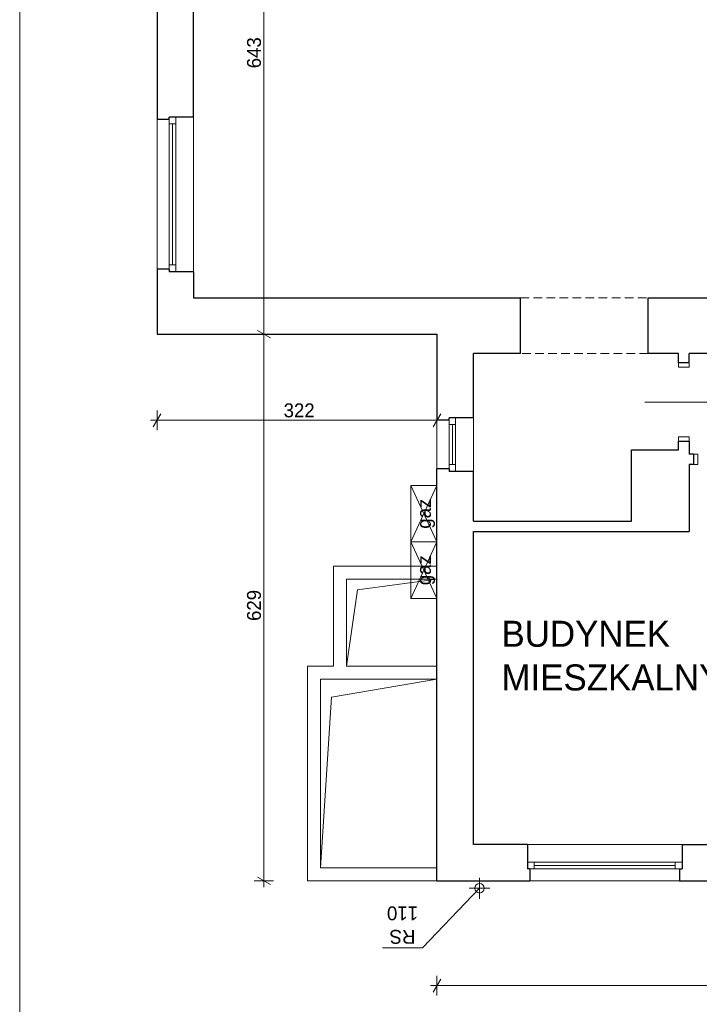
# Model space of a CAD drawing. Extents: x -350010 to -68950, y -41355 to 93095.
# Tile 9 of 256: x -202052 to -194234, y -1436 to 9895. Entities that reach past the tile are written whole.
import ezdxf

# ---------------------------------------------------------------- set-up
doc = ezdxf.new("R2010")
doc.units = 0
doc.header["$MEASUREMENT"] = 0
doc.linetypes.add('Krawędzie ukryte', pattern=[150, 100, -50])
for name, color, linetype, lineweight in [('ARCH TABELA_Nr_Pióra__21', 7, 'Continuous', 9), ('INWENT OPISY_Nr_Pióra__21', 7, 'Continuous', 9), ('INWENT RURY SPUSTOWE_Nr_Pióra__21', 7, 'Continuous', 9), ('INWENT WYMIARY_Nr_Pióra__21', 7, 'Continuous', 9), ('INWENT WYPOSAŻENIE_Nr_Pióra__21', 7, 'Continuous', 9), ('INWENT. DRZWI_Nr_Pióra__5', 7, 'Continuous', 13), ('INWENT. OKNA_Nr_Pióra__5', 7, 'Continuous', 13), ('INWENT.ŚCIANY_Nr_Pióra__1', 7, 'Continuous', 25), ('INWENT.ŚCIANY_Nr_Pióra__5', 7, 'Continuous', 13), ('Istniejące stropy_Nr_Pióra__5', 7, 'Continuous', 13)]:
    doc.layers.add(name, color=color, linetype=linetype, lineweight=lineweight)
doc.layers.add('INWENT WYMIARY', color=7, linetype='Continuous')
doc.styles.add('GENERATED_STYLE_1', font='txt')
doc.styles.add('GENERATED_STYLE_5', font='txt')
doc.dimstyles.new('GENERATED_STYLE__1', dxfattribs={"dimtxt": 160.000002, "dimasz": 114, "dimexe": 0.18, "dimexo": 0, "dimgap": 0.09, "dimtad": 1, "dimdec": 0, "dimlfac": 0.1, "dimzin": 0, "dimdsep": 46, "dimtxsty": 'GENERATED_STYLE_1', "dimblk": 'ARROWHEAD_2', "dimblk1": 'ARROWHEAD_2', "dimblk2": 'ARROWHEAD_2', "dimcen": 0.09, "dimclrd": 7, "dimclre": 7, "dimclrt": 7, "dimazin": 0, "dimtfac": 1, "dimtdec": 4, "dimtmove": 0, "dimatfit": 3, "dimfxl": 0, "dimtolj": 1, "dimtzin": 0, "dimarcsym": 0})
doc.dimstyles.new('GENERATED_STYLE__3', dxfattribs={"dimtxt": 160.000002, "dimasz": 114, "dimexe": 0.18, "dimexo": 0, "dimgap": 0.09, "dimtad": 1, "dimtih": 1, "dimtoh": 1, "dimdec": 0, "dimlfac": 0.1, "dimzin": 0, "dimdsep": 46, "dimtxsty": 'GENERATED_STYLE_1', "dimblk": 'ARROWHEAD_2', "dimblk1": 'ARROWHEAD_2', "dimblk2": 'ARROWHEAD_2', "dimcen": 0.09, "dimclrd": 7, "dimclre": 7, "dimclrt": 7, "dimazin": 0, "dimtfac": 1, "dimtdec": 4, "dimtmove": 0, "dimatfit": 3, "dimfxl": 0, "dimtolj": 1, "dimtzin": 0, "dimarcsym": 0})

# ---------------------------------------------------------------- blocks, each defined once
blk = doc.blocks.new('*D807')
at = {"layer": 'INWENT WYMIARY_Nr_Pióra__21', "linetype": 'Continuous'}
for p, q in [((-200429, 5360), (-200516, 5210)), ((-200472, 5172), (-200472, 5397)), ((-197296, 5210), (-197209, 5360)), ((-197252, 5172), (-197252, 5397)), ((-200546, 5285), (-200472, 5285)), ((-200472, 5285), (-197252, 5285)), ((-197252, 5285), (-197179, 5285))]:
    blk.add_line(p, q, dxfattribs=at)
at = {"layer": 'INWENT WYMIARY_Nr_Pióra__21', "insert": (-199016, 5317), "char_height": 160, "attachment_point": 7, "style": 'GENERATED_STYLE_1'}
blk.add_mtext('{322}', dxfattribs=at)
blk = doc.blocks.new('ARROWHEAD_2')
at = {"color": 0, "linetype": 'Continuous', "lineweight": 0}
for p, q in [((0, 0), (-1, 0)), ((-0.378, -0.655), (0.378, 0.655))]:
    blk.add_line(p, q, dxfattribs=at)
blk = doc.blocks.new('*D808')
at = {"layer": 'INWENT WYMIARY_Nr_Pióra__21', "linetype": 'Continuous'}
for p, q in [((-199131, 6275), (-199356, 6275)), ((-199318, 6318), (-199168, 6232)), ((-199243, -15), (-199243, 6275)), ((-199318, 28), (-199168, -58)), ((-199131, -15), (-199356, -15)), ((-199243, -88), (-199243, -15))]:
    blk.add_line(p, q, dxfattribs=at)
at = {"layer": 'INWENT WYMIARY_Nr_Pióra__21', "char_height": 160, "attachment_point": 7, "rotation": 90, "style": 'GENERATED_STYLE_1'}
for s, insert in [('{643}', (-199275, 9336)), ('{629}', (-199275, 2976))]:
    blk.add_mtext(s, dxfattribs=dict(at, insert=insert))
blk = doc.blocks.new('*D809')
at = {"layer": 'INWENT WYMIARY_Nr_Pióra__21', "linetype": 'Continuous'}
for p, q in [((-199131, 12705), (-199356, 12705)), ((-199168, 12662), (-199318, 12748)), ((-199243, 12705), (-199243, 12778)), ((-199243, 6275), (-199243, 12705)), ((-199131, 6275), (-199356, 6275)), ((-199318, 6318), (-199168, 6232))]:
    blk.add_line(p, q, dxfattribs=at)
at = {"layer": 'INWENT WYMIARY_Nr_Pióra__21', "char_height": 160, "attachment_point": 7, "rotation": 90, "style": 'GENERATED_STYLE_1'}
for s, insert in [('{643}', (-199275, 9336)), ('{629}', (-199275, 2976))]:
    blk.add_mtext(s, dxfattribs=dict(at, insert=insert))
blk = doc.blocks.new('*D1000')
at = {"layer": 'INWENT WYMIARY_Nr_Pióra__21', "linetype": 'Continuous'}
for p, q in [((-197252, -1333), (-197252, -1108)), ((-187552, -1333), (-187552, -1108)), ((-197326, -1220), (-197252, -1220)), ((-197209, -1145), (-197296, -1295)), ((-197252, -1220), (-187552, -1220)), ((-187596, -1295), (-187509, -1145)), ((-187552, -1220), (-187479, -1220))]:
    blk.add_line(p, q, dxfattribs=at)
at = {"layer": 'INWENT WYMIARY_Nr_Pióra__21', "insert": (-192556, -1188), "char_height": 160, "attachment_point": 7, "style": 'GENERATED_STYLE_1'}
blk.add_mtext('{970}', dxfattribs=at)

msp = doc.modelspace()

# ---------------------------------------------------------------- linework, layer by layer
at = {"layer": 'ARCH TABELA_Nr_Pióra__21', "linetype": 'Continuous'}
msp.add_line((-202052.3803, 17594.8516), (-202052.3803, -10855.1484), dxfattribs=at)
at = {"layer": 'INWENT RURY SPUSTOWE_Nr_Pióra__21', "linetype": 'Continuous'}
for p, q in [((-196762.3803, 19.8516), (-196762.3803, -220.1484)), ((-197417.5467, -786.5133), (-196762.3803, -100.1484)), ((-196642.3803, -100.1484), (-196882.3803, -100.1484)), ((-197880.305, -786.5133), (-197417.5467, -786.5133))]:
    msp.add_line(p, q, dxfattribs=at)
msp.add_circle((-196762.3803, -100.1484), 55, dxfattribs=at)
at = {"layer": 'INWENT WYPOSAŻENIE_Nr_Pióra__21', "linetype": 'Continuous'}
for p, q in [((-197252.3803, 4534.8516), (-197552.3803, 4534.8516)), ((-197552.3803, 4534.8516), (-197552.3803, 3234.8516)), ((-197252.3803, 3884.8516), (-197552.3803, 4534.8516)), ((-197552.3803, 3884.8516), (-197252.3803, 4534.8516)), ((-197252.3803, 3234.8516), (-197252.3803, 4534.8516)), ((-197252.3803, 3234.8516), (-197552.3803, 3884.8516)), ((-197252.3803, 3884.8516), (-197552.3803, 3884.8516)), ((-197552.3803, 3234.8516), (-197252.3803, 3884.8516)), ((-197552.3803, 3234.8516), (-197252.3803, 3234.8516))]:
    msp.add_line(p, q, dxfattribs=at)
at = {"layer": 'INWENT. DRZWI_Nr_Pióra__5', "linetype": 'Continuous'}
for p, q in [((-194472.3803, 5894.8516), (-194472.3803, 5944.8516)), ((-194352.3803, 5894.8516), (-194472.3803, 5894.8516)), ((-194352.3803, 5944.8516), (-194352.3803, 5894.8516)), ((-193962.3803, 5494.8516), (-194862.3803, 5494.8516)), ((-194352.3803, 5094.8516), (-194472.3803, 5094.8516)), ((-194472.3803, 5094.8516), (-194472.3803, 5044.8516)), ((-194352.3803, 5044.8516), (-194352.3803, 5094.8516)), ((-194302.3803, 4894.8516), (-194252.3803, 4894.8516)), ((-194252.3803, 4894.8516), (-194252.3803, 4774.8516)), ((-194252.3803, 4774.8516), (-194302.3803, 4774.8516))]:
    msp.add_line(p, q, dxfattribs=at)
at = {"layer": 'INWENT. OKNA_Nr_Pióra__5', "linetype": 'Continuous'}
for p, q in [((-200472.3803, 7024.8516), (-200472.3803, 8744.8516)), ((-200332.3803, 6994.8516), (-200332.3803, 8774.8516)), ((-200257.3803, 6994.8516), (-200257.3803, 8774.8516)), ((-200052.3803, 6994.8516), (-200052.3803, 8774.8516)), ((-200257.3803, 8694.8516), (-200332.3803, 8694.8516)), ((-200294.8803, 7074.8516), (-200294.8803, 8694.8516)), ((-200257.3803, 7074.8516), (-200332.3803, 7074.8516)), ((-197252.3803, 4724.8516), (-197252.3803, 5284.8516)), ((-197112.3803, 4694.8516), (-197112.3803, 5314.8516)), ((-197037.3803, 5234.8516), (-197112.3803, 5234.8516)), ((-197074.8803, 4774.8516), (-197074.8803, 5234.8516)), ((-197037.3803, 4694.8516), (-197037.3803, 5314.8516)), ((-196832.3803, 4694.8516), (-196832.3803, 5314.8516)), ((-197037.3803, 4774.8516), (-197112.3803, 4774.8516)), ((-194432.3803, 404.8516), (-196212.3803, 404.8516)), ((-194432.3803, 199.8516), (-196212.3803, 199.8516)), ((-194432.3803, 124.8516), (-196212.3803, 124.8516)), ((-196132.3803, 199.8516), (-196132.3803, 124.8516)), ((-194512.3803, 162.3516), (-196132.3803, 162.3516)), ((-194512.3803, 199.8516), (-194512.3803, 124.8516)), ((-194462.3803, -15.1484), (-196182.3803, -15.1484))]:
    msp.add_line(p, q, dxfattribs=at)
at = {"layer": 'INWENT.ŚCIANY_Nr_Pióra__1', "linetype": 'Continuous'}
for p, q in [((-200472.3803, 10234.8516), (-200472.3803, 8744.8516)), ((-200052.3803, 8774.8516), (-200052.3803, 10204.8516)), ((-200332.3803, 8744.8516), (-200472.3803, 8744.8516)), ((-200052.3803, 8774.8516), (-200332.3803, 8774.8516)), ((-200332.3803, 8744.8516), (-200332.3803, 8774.8516)), ((-200332.3803, 7024.8516), (-200472.3803, 7024.8516)), ((-200472.3803, 7024.8516), (-200472.3803, 6274.8516)), ((-200332.3803, 7024.8516), (-200332.3803, 6994.8516)), ((-200052.3803, 6994.8516), (-200332.3803, 6994.8516)), ((-200052.3803, 6994.8516), (-200052.3803, 6694.8516)), ((-200052.3803, 6694.8516), (-196902.3803, 6694.8516)), ((-196902.3803, 6694.8516), (-196292.3803, 6694.8516)), ((-196292.3803, 6054.8516), (-196292.3803, 6694.8516)), ((-194822.3803, 6054.8516), (-194822.3803, 6694.8516)), ((-194822.3803, 6694.8516), (-194052.3803, 6694.8516)), ((-200472.3803, 6274.8516), (-197252.3803, 6274.8516)), ((-197252.3803, 6274.8516), (-197252.3803, 5284.8516)), ((-196832.3803, 5314.8516), (-196832.3803, 6054.8516)), ((-196292.3803, 6054.8516), (-196832.3803, 6054.8516)), ((-194472.3803, 6054.8516), (-194822.3803, 6054.8516)), ((-194472.3803, 5944.8516), (-194472.3803, 6054.8516)), ((-194352.3803, 5944.8516), (-194352.3803, 6054.8516)), ((-192882.3803, 6054.8516), (-194352.3803, 6054.8516)), ((-194352.3803, 5944.8516), (-194472.3803, 5944.8516)), ((-197112.3803, 5284.8516), (-197252.3803, 5284.8516)), ((-196832.3803, 5314.8516), (-197112.3803, 5314.8516)), ((-197112.3803, 5284.8516), (-197112.3803, 5314.8516)), ((-194472.3803, 4944.8516), (-194472.3803, 5044.8516)), ((-194472.3803, 5044.8516), (-194352.3803, 5044.8516)), ((-194352.3803, 5044.8516), (-194352.3803, 4894.8516)), ((-195012.3803, 4124.8516), (-195012.3803, 4944.8516)), ((-195012.3803, 4944.8516), (-194472.3803, 4944.8516)), ((-194302.3803, 4894.8516), (-194352.3803, 4894.8516)), ((-194302.3803, 4894.8516), (-194302.3803, 4774.8516)), ((-194302.3803, 4774.8516), (-194352.3803, 4774.8516)), ((-194352.3803, 4774.8516), (-194352.3803, 4004.8516)), ((-197112.3803, 4724.8516), (-197252.3803, 4724.8516)), ((-197252.3803, -15.1484), (-197252.3803, 4724.8516)), ((-197112.3803, 4724.8516), (-197112.3803, 4694.8516)), ((-196832.3803, 4694.8516), (-197112.3803, 4694.8516)), ((-196832.3803, 4124.8516), (-196832.3803, 4694.8516)), ((-196832.3803, 4124.8516), (-195012.3803, 4124.8516)), ((-196832.3803, 404.8516), (-196832.3803, 4004.8516)), ((-196832.3803, 4004.8516), (-194352.3803, 4004.8516)), ((-196212.3803, 404.8516), (-196832.3803, 404.8516)), ((-196212.3803, 404.8516), (-196212.3803, 124.8516)), ((-194432.3803, 404.8516), (-194432.3803, 124.8516)), ((-194432.3803, 404.8516), (-193402.3803, 404.8516)), ((-196182.3803, 124.8516), (-196212.3803, 124.8516)), ((-196182.3803, 124.8516), (-196182.3803, -15.1484)), ((-194462.3803, 124.8516), (-194462.3803, -15.1484)), ((-194462.3803, 124.8516), (-194432.3803, 124.8516)), ((-197252.3803, -15.1484), (-196182.3803, -15.1484)), ((-194462.3803, -15.1484), (-193252.3803, -15.1484))]:
    msp.add_line(p, q, dxfattribs=at)
at = {"layer": 'INWENT.ŚCIANY_Nr_Pióra__5', "linetype": 'Continuous'}
for p, q in [((-197252.3803, 3604.8516), (-198442.3803, 3604.8516)), ((-198442.3803, 3604.8516), (-198442.3803, 2454.8516)), ((-198292.3803, 3454.8516), (-198292.3803, 2454.8516)), ((-197252.3803, 3454.8516), (-198292.3803, 3454.8516)), ((-197252.3803, 3454.8516), (-198166.2821, 3333.6034)), ((-198166.2821, 3333.6034), (-198292.3803, 2454.8516)), ((-198742.3803, 2454.8516), (-198742.3803, -15.1484)), ((-198442.3803, 2454.8516), (-198742.3803, 2454.8516)), ((-197252.3803, 2454.8516), (-198292.3803, 2454.8516)), ((-198592.3803, 2304.8516), (-198592.3803, 134.8516)), ((-197252.3803, 2304.8516), (-198592.3803, 2304.8516)), ((-197252.3803, 2304.8516), (-198466.2821, 2100.6479)), ((-198466.2821, 2100.6479), (-198592.3803, 134.8516)), ((-198592.3803, 134.8516), (-197252.3803, 134.8516)), ((-198742.3803, -15.1484), (-197252.3803, -15.1484))]:
    msp.add_line(p, q, dxfattribs=at)
at = {"layer": 'Istniejące stropy_Nr_Pióra__5', "linetype": 'Krawędzie ukryte'}
for p, q in [((-196292.3803, 6694.8516), (-194822.3803, 6694.8516)), ((-194822.3803, 6054.8516), (-196292.3803, 6054.8516))]:
    msp.add_line(p, q, dxfattribs=at)

# ---------------------------------------------------------------- texts
at = {"layer": 'INWENT OPISY_Nr_Pióra__21', "linetype": 'Continuous', "char_height": 160, "attachment_point": 2, "rotation": 90, "style": 'GENERATED_STYLE_5'}
for insert in [(-197482.3803, 4209.8516), (-197482.3803, 3559.8516)]:
    msp.add_mtext('{gaz}', dxfattribs=dict(at, insert=insert))
at = {"layer": 'INWENT OPISY_Nr_Pióra__21', "linetype": 'Continuous', "insert": (-196509.898, 2978.6325), "char_height": 300, "width": 3467.628856, "attachment_point": 1, "line_spacing_factor": 1.00541, "style": 'GENERATED_STYLE_5'}
msp.add_mtext('{BUDYNEK MIESZKALNY}', dxfattribs=at)
at = {"layer": 'INWENT RURY SPUSTOWE_Nr_Pióra__21', "linetype": 'Continuous', "insert": (-197648.9259, -739.1909), "char_height": 160, "width": 462.75832, "attachment_point": 2, "rotation": 180, "line_spacing_factor": 1.015474, "style": 'GENERATED_STYLE_5'}
msp.add_mtext('{RS 110}', dxfattribs=at)

# ---------------------------------------------------------------- dimensions: what is measured, and where the dimension line sits
at = {"layer": 'INWENT WYMIARY', "linetype": 'Continuous'}
for p1, p2, picture, middle in [((-198862.3803, 6274.8516), (-198852.4901, 12704.8516), '*D809', (-199355.4114, 9518.3772)), ((-197069.9727, -15.1484), (-198862.3803, 6274.8516), '*D808', (-199355.4114, 3158.3772))]:
    dim = msp.add_linear_dim(base=(-199243.4114, -15.1484), p1=p1, p2=p2, angle=90, dimstyle='GENERATED_STYLE__1', dxfattribs=at)
    dim.commit()
    dim.dimension.update_dxf_attribs({"geometry": picture, "text_midpoint": middle})
for base, p1, p2, picture, middle in [((-200472.3803, 5284.8516), (-200472.3803, 6274.8516), (-197252.3803, -15.1484), '*D807', (-198833.8547, 5396.8516)), ((-197252.3803, -1220.4039), (-197252.3803, -15.1484), (-187552.3803, -15.1484), '*D1000', (-192373.8547, -1108.4039))]:
    dim = msp.add_linear_dim(base=base, p1=p1, p2=p2, dimstyle='GENERATED_STYLE__3', dxfattribs=at)
    dim.commit()
    dim.dimension.update_dxf_attribs({"geometry": picture, "text_midpoint": middle})

doc.saveas('drawing.dxf')
